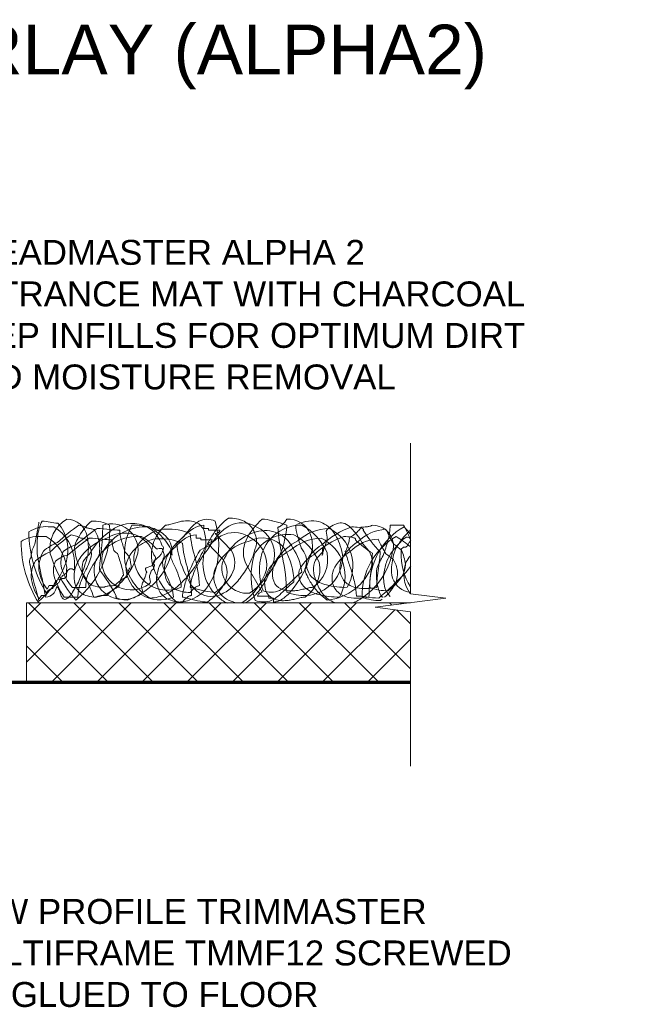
# Model space of a CAD drawing. Header units: millimetres. Extents: x -125 to 137, y -35 to 67.
# Tile 4 of 4: x 75 to 137, y -32 to 67. Entities that reach past the tile are written whole.
import ezdxf

# ---------------------------------------------------------------- set-up
doc = ezdxf.new("R2010")
doc.units = ezdxf.units.MM
for name, color, linetype, lineweight in [('FS-DETAIL-HATCH', 253, 'Continuous', 13), ('FS-DETAIL-THIN', 8, 'Continuous', 18), ('FS-DETAIL-WIDE', 4, 'Continuous', 70), ('FS-TEXT', 7, 'Continuous', 25)]:
    doc.layers.add(name, color=color, linetype=linetype, lineweight=lineweight)
doc.styles.add('Arial', font='arial.ttf', dxfattribs={"height": 2.5})
doc.dimstyles.new('Diagonal_2.5mm Arial$7', dxfattribs={"dimtxt": 2.5, "dimasz": 2, "dimexe": 2.5, "dimexo": 5, "dimgap": 1, "dimtad": 0, "dimzin": 0, "dimdsep": 46, "dimtxsty": 'Arial', "dimcen": 2, "dimdle": 4, "dimclrd": 1, "dimclre": 256, "dimclrt": 7, "dimaunit": 1, "dimadec": 0, "dimazin": 0, "dimtfac": 1, "dimtix": 1, "dimtmove": 2, "dimatfit": 3, "dimfxl": 1, "dimtvp": 1, "dimtolj": 1, "dimtzin": 0, "dimarcsym": 0})

# ---------------------------------------------------------------- blocks, each defined once
blk = doc.blocks.new('CARPET_H_PROFILE_THICK')
at = {"layer": 'FS-DETAIL-HATCH'}
for p, q in [((2515.562, 1932.173), (2514.878, 1932.341)), ((2547.452, 1932.343), (2546.101, 1932.343)), ((2514.782, 1931.197), (2514.097, 1931.365)), ((2530.163, 1929.828), (2528.566, 1931.499)), ((2539.683, 1931.737), (2539.796, 1931.131)), ((2529.382, 1928.853), (2527.785, 1930.524)), ((2522.406, 1928.734), (2522.977, 1929.239)), ((2539.345, 1929.662), (2538.783, 1929.056)), ((2521.626, 1928.069), (2522.196, 1928.263)), ((2522.46, 1928.242), (2522.47, 1928.256)), ((2531.689, 1928.349), (2533.266, 1925.629)), ((2521.679, 1927.576), (2521.69, 1927.591)), ((2522.064, 1926.603), (2521.95, 1927.108)), ((2512.886, 1925.831), (2513.111, 1925.225)), ((2514.193, 1926.098), (2515.562, 1926.098)), ((2521.284, 1925.628), (2521.169, 1926.133)), ((2545.204, 1925.218), (2545.21, 1925.209)), ((2513.413, 1925.123), (2514.782, 1925.123))]:
    blk.add_line(p, q, dxfattribs=at)
at = {"layer": 'FS-DETAIL-HATCH', "flags": 128}
for points in [[(2529.022, 1931.836), (2527.882, 1931.836), (2527.882, 1932.004), (2527.425, 1932.004), (2527.425, 1932.341)], [(2528.242, 1930.86), (2527.101, 1930.86), (2527.101, 1931.029), (2526.645, 1931.029), (2526.645, 1931.365)], [(2547.903, 1930.323), (2547.677, 1930.121), (2547.452, 1930.121), (2547.227, 1929.919)], [(2512.956, 1926.806), (2513.185, 1926.974), (2513.413, 1926.974), (2513.641, 1927.143)], [(2513.737, 1927.782), (2513.965, 1927.95), (2514.193, 1927.95), (2514.422, 1927.808)], [(2511.684, 1925.93), (2511.912, 1926.267), (2512.368, 1926.267)], [(2510.903, 1924.954), (2511.131, 1925.291), (2511.588, 1925.291)], [(2532.815, 1925.225), (2533.941, 1925.225), (2533.941, 1925.023), (2534.391, 1925.023), (2534.391, 1924.619)]]:
    blk.add_lwpolyline(points, dxfattribs=at)
at = {"layer": 'FS-DETAIL-HATCH'}
for centre, radius, start, end in [((2511.581, 1929.101), 3.09, 85.74402, 123.85895), ((2491.392, 1935.442), 19.678, 349.44845, 350.97779), ((2514.868, 1930.826), 4.143, 152.36608, 173.91236), ((2508.934, 1932.724), 1.927, 348.9974, 357.69716), ((2511.135, 1929.133), 3.615, 76.38776, 89.00911), ((2512.443, 1950.934), 18.761, 268.06597, 269.77168), ((2515.38, 1929.998), 3.409, 120.02392, 189.06951), ((2512.836, 1936.159), 3.614, 256.38742, 269.00877), ((2510.126, 1928.478), 4.322, 3.46275, 58.73831), ((2528.581, 1913.226), 23.52, 125.63576, 132.33118), ((2509.652, 1929.843), 4.129, 342.50987, 40.88041), ((2513.602, 1930.805), 2.146, 11.23252, 88.07766), ((2509.062, 1931.817), 8.907, 308.24376, 3.39109), ((2519.709, 1928.568), 5.489, 130.40845, 154.17004), ((2515.619, 1932.174), 0.0566, 181.25091, 214.99088), ((2515.664, 1932.208), 0.113, 215.96084, 236.42631), ((2515.814, 1932.444), 0.393, 237.26336, 253.85611), ((2516.32, 1929.282), 3.469, 61.93006, 92.79292), ((2486.006, 1932.9), 31.276, 354.08724, 358.98041), ((2518.15, 1929.829), 2.662, 353.68405, 109.14492), ((2521.596, 1927.249), 4.936, 85.89022, 148.50044), ((2520.232, 1929.105), 3.411, 64.09554, 121.23624), ((2525.476, 1929.426), 6.025, 151.03695, 187.37499), ((2520.342, 1925.932), 6.413, 72.64879, 91.22316), ((2520.105, 1929.376), 3.231, 17.15577, 59.97041), ((2519.18, 1927.358), 5.555, 40.03737, 60.08815), ((2526.146, 1929.286), 3.99, 129.98574, 188.77656), ((2523.524, 1934.076), 1.733, 271.9504, 285.63194), ((2521.482, 1942.251), 10.159, 284.29928, 287.18589), ((2527.485, 1922.84), 10.159, 104.29895, 107.18592), ((2525.443, 1931.014), 1.734, 91.95002, 105.63123), ((2525.78, 1929.964), 2.811, 81.91771, 98.09002), ((2535.009, 1923.75), 12.169, 135.87879, 140.1847), ((2525.923, 1931.025), 1.74, 60.45826, 81.68567), ((2528.477, 1930.115), 3.049, 120.90487, 136.28047), ((2527.508, 1930.259), 2.083, 92.2847, 123.27747), ((2525.923, 1931.157), 1.628, 16.3231, 58.15646), ((2527.74, 1931.131), 1.802, 63.75555, 117.40583), ((2534.056, 1927.534), 6.914, 127.07926, 163.50758), ((2519.943, 1930.193), 8.965, 346.19246, 16.55468), ((2532.23, 1928.344), 4.527, 120.67552, 139.46798), ((2529.997, 1929.6), 3.452, 64.832, 91.80966), ((2531.24, 1929.822), 2.753, 58.63605, 118.64002), ((2530.481, 1930.784), 2.176, 29.47747, 63.12773), ((2537.586, 1927.989), 6.578, 131.05622, 154.28887), ((2531.372, 1929.314), 3.141, 351.9069, 65.53563), ((2537.201, 1928.173), 4.168, 89.53058, 161.73509), ((2533.123, 1928.935), 4.017, 73.65157, 87.9605), ((2529.042, 1913.17), 20.299, 71.97305, 75.12528), ((2534.834, 1932.434), 0.292, 271.47464, 290.35059), ((2552.633, 1933.3), 17.829, 183.72702, 193.43695), ((2534.714, 1932.778), 0.657, 289.70764, 300.30452), ((2534.307, 1933.462), 1.453, 300.56074, 312.68418), ((2533.851, 1934.022), 2.175, 311.50469, 330.43339), ((2544.193, 1960.294), 29.2, 252.31756, 253.17726), ((2530.343, 1932.513), 5.402, 347.98506, 358.19792), ((2535.857, 1930.521), 2.431, 22.87278, 92.68766), ((2538.311, 1929.245), 3.518, 83.3235, 118.29018), ((2540.978, 1932.457), 4.336, 181.49638, 196.11332), ((2534.735, 1927.515), 5.436, 22.04526, 62.61555), ((2538.28, 1930.199), 2.579, 41.59764, 80.16759), ((2544.957, 1924.334), 8.292, 109.0219, 133.66901), ((2540.899, 1930.98), 1.433, 118.00373, 148.09421), ((2541.791, 1929.578), 3.092, 106.33683, 120.40165), ((2541.169, 1931.624), 0.954, 66.76832, 105.02426), ((2540.712, 1930.597), 2.079, 45.27533, 66.35495), ((2542.221, 1928.069), 4.104, 79.11791, 89.53407), ((2542.632, 1930.053), 2.078, 74.28002, 79.9046), ((2542.813, 1932.24), 0.378, 328.13485, 337.79577), ((2543.048, 1932.147), 0.126, 336.67441, 357.65902), ((2543.229, 1937.202), 5.061, 269.37564, 275.75967), ((2543.543, 1934.116), 1.959, 275.67223, 285.31517), ((2543.823, 1933.078), 0.884, 285.60825, 294.98231), ((2550.836, 1926.293), 6.76, 119.56012, 181.64891), ((2544.014, 1932.674), 0.437, 294.6004, 310.82143), ((2544.322, 1930.208), 2.136, 10.42788, 90.60841), ((2539.843, 1932.423), 6.258, 344.85308, 359.27482), ((2539.306, 1927.654), 9.399, 19.45159, 29.92515), ((2535.176, 1920.837), 16.745, 39.16709, 42.60479), ((2510.8, 1928.126), 3.09, 85.74402, 123.85895), ((2521.47, 1931.674), 11.612, 180.03269, 212.56097), ((2389.889, 1954.261), 122.911, 348.8174, 349.4885), ((2520.271, 1930.148), 9.589, 173.30622, 184.18078), ((2511.662, 1949.958), 18.761, 268.06597, 269.77168), ((2509.641, 1927.658), 4.039, 5.91312, 61.18868), ((2527.801, 1912.25), 23.52, 125.63576, 132.33118), ((2535.172, 1905.967), 31.923, 125.34919, 130.24936), ((2514.838, 1931.198), 0.0566, 181.25091, 214.99088), ((2514.883, 1931.232), 0.113, 215.96084, 236.42631), ((2515.033, 1931.468), 0.393, 237.26336, 253.85611), ((2515.694, 1933.662), 2.684, 253.31462, 260.19815), ((2516.475, 1934.638), 2.684, 253.31462, 260.19815), ((2510.037, 1930.022), 5.795, 354.87666, 11.96435), ((2521.852, 1926.223), 6.716, 120.30533, 151.53247), ((2515.592, 1929.485), 2.544, 72.79667, 80.3697), ((2516.246, 1931.581), 0.349, 54.50331, 73.60144), ((2516.332, 1931.728), 0.18, 39.38851, 49.34801), ((2516.133, 1931.627), 0.401, 26.51396, 32.50768), ((2512.696, 1929.717), 4.332, 20.88085, 28.8273), ((2520.816, 1926.273), 4.936, 85.89022, 148.50044), ((2516.535, 1920.462), 11.543, 82.66656, 89.1671), ((2513.336, 1930.001), 3.634, 348.49058, 20.28352), ((2519.451, 1928.129), 3.411, 64.09554, 121.23624), ((2519.158, 1940.469), 8.635, 262.3496, 268.84663), ((2523.047, 1931.943), 4.064, 181.50284, 196.6455), ((2523.3, 1928.783), 2.95, 119.68583, 171.70676), ((2519.325, 1928.4), 3.231, 17.15577, 59.97041), ((2518.4, 1926.382), 5.555, 40.03737, 60.08815), ((2523.763, 1928.61), 3.344, 92.90698, 125.12149), ((2521.302, 1929.001), 3.197, 45.22097, 72.67615), ((2522.249, 1929.805), 1.962, 354.34696, 48.30029), ((2523.801, 1926.132), 5.822, 67.20803, 92.04358), ((2528.998, 1926.41), 5.965, 128.08316, 151.6835), ((2517.405, 1938.326), 10.686, 313.11376, 320.59172), ((2528.859, 1928.029), 4.69, 122.12511, 139.02084), ((2526.728, 1929.284), 2.083, 92.2847, 123.27747), ((2537.675, 1932.544), 11.665, 185.1377, 196.88991), ((2524.228, 1930.683), 3.387, 351.83431, 15.9656), ((2535.219, 1925.687), 8.527, 138.94944, 149.97284), ((2531.449, 1927.369), 4.527, 120.67552, 139.46798), ((2528.563, 1932.03), 0.531, 270.36629, 306.70394), ((2528.643, 1931.935), 0.406, 305.61543, 326.79625), ((2528.789, 1931.842), 0.234, 326.30663, 358.49273), ((2530.459, 1928.846), 2.753, 58.63605, 118.64002), ((2534.028, 1926.802), 5.051, 105.56733, 160.74775), ((2530.591, 1928.338), 3.141, 351.9069, 65.53563), ((2529.783, 1930.478), 2.935, 2.41594, 27.96458), ((2535.835, 1927.624), 3.792, 80.59564, 152.80015), ((2533.573, 1928.753), 3.051, 25.25832, 107.16186), ((2517.262, 1934.796), 18.678, 344.80971, 349.48985), ((2533.955, 1926.539), 5.436, 22.04526, 62.61555), ((2554.961, 1936.248), 18.823, 195.3893, 199.18546), ((2540.145, 1926.955), 5.052, 91.94876, 130.8628), ((2534.313, 1930.176), 3.998, 356.69179, 18.82405), ((2544.176, 1923.358), 8.292, 109.0219, 133.66901), ((2538.386, 1931.194), 1.411, 341.6531, 357.46443), ((2538.174, 1928.213), 4.196, 329.7371, 64.60826), ((2537.05, 1929.157), 4.19, 15.43553, 41.09021), ((2541.44, 1927.093), 4.104, 79.11791, 89.53407), ((2540.582, 1931.194), 1.467, 346.5829, 357.54941), ((2542.042, 1931.301), 0.169, 271.80747, 288.97395), ((2541.951, 1931.586), 0.469, 288.14975, 296.5081), ((2541.579, 1932.32), 1.292, 296.76429, 304.92767), ((2537.749, 1927.634), 6.268, 27.22032, 45.09058), ((2541.851, 1929.078), 2.078, 74.28002, 79.9046), ((2540.268, 1934.222), 3.602, 304.70639, 312.36714), ((2540.414, 1934.153), 3.453, 311.35294, 319.24319), ((2545.861, 1927.751), 4.174, 92.53026, 135.75004), ((2542.174, 1932.643), 1.134, 318.96239, 327.88536), ((2543.008, 1931.349), 0.729, 62.45621, 75.17823), ((2550.056, 1925.317), 6.76, 119.56012, 181.64891), ((2543.23, 1931.779), 0.245, 47.96544, 61.9472), ((2543.326, 1931.884), 0.103, 22.29832, 48.36704), ((2543.31, 1931.918), 0.119, 316.08994, 341.88592), ((2555.279, 1939.364), 14.067, 212.35333, 223.68577), ((2543.357, 1931.9), 0.0679, 344.16892, 19.82936), ((2561.814, 1939.533), 17.843, 205.25495, 210.65298), ((2551.942, 1927.242), 5.928, 133.77348, 155.11283), ((2539.956, 1920.288), 12.836, 50.29187, 58.1941), ((2548.066, 1930.207), 0.972, 110.61887, 132.81959), ((2547.848, 1930.778), 0.361, 65.75608, 110.18195), ((2549.966, 1929.899), 2.675, 132.71903, 142.62705), ((2547.817, 1930.771), 0.381, 39.94872, 62.01215), ((2520.69, 1930.699), 11.612, 180.03269, 212.03642), ((2558.149, 1907.014), 53.12, 153.85131, 154.52251), ((2514.812, 1925.695), 5.335, 112.82578, 130.98349), ((2515.48, 1926.966), 3.493, 105.51204, 128.43164), ((2534.392, 1904.991), 31.923, 125.34919, 130.24936), ((2516.447, 1929.85), 2.011, 146.52084, 173.74114), ((2519.544, 1925.674), 5.685, 109.11084, 140.33798), ((2514.812, 1928.509), 2.544, 72.79667, 80.3697), ((2515.466, 1930.605), 0.349, 54.50331, 73.60144), ((2515.551, 1930.752), 0.18, 39.38851, 49.34801), ((2515.352, 1930.651), 0.401, 26.51396, 32.50768), ((2511.916, 1928.741), 4.332, 20.88085, 28.8273), ((2515.754, 1919.486), 11.543, 82.66656, 89.1671), ((2514.054, 1929.453), 2.083, 351.77282, 23.56576), ((2518.377, 1939.493), 8.635, 262.3496, 268.84663), ((2522.266, 1930.967), 4.064, 181.50284, 196.6455), ((2536.212, 1935.652), 17.742, 195.94416, 199.89467), ((2522.52, 1927.807), 2.95, 119.68583, 171.70676), ((2522.983, 1927.635), 3.344, 92.90698, 125.12149), ((2523.021, 1925.157), 5.822, 67.20803, 92.04358), ((2528.217, 1925.434), 5.965, 128.08316, 151.6835), ((2522.702, 1929.828), 0.701, 21.64196, 45.61076), ((2520.281, 1928.126), 4.22, 28.09971, 41.67199), ((2522.459, 1929.241), 1.774, 2.27873, 29.47188), ((2528.079, 1927.054), 4.69, 122.12511, 139.02084), ((2532.826, 1931.107), 8.138, 184.10077, 207.39136), ((2536.894, 1931.568), 11.665, 185.1377, 196.88991), ((2530.014, 1925.138), 5.548, 111.19147, 122.21487), ((2524.127, 1931.474), 3.68, 325.41274, 339.77555), ((2527.782, 1931.054), 0.531, 270.36629, 306.70394), ((2527.863, 1930.959), 0.406, 305.61543, 326.79625), ((2528.008, 1930.866), 0.234, 326.30663, 358.49273), ((2532.951, 1925.981), 4.828, 102.66738, 157.8478), ((2534.218, 1929.627), 2.833, 154.58271, 206.80108), ((2533.284, 1928.204), 2.851, 37.32622, 119.22976), ((2530.459, 1930.768), 2.262, 339.68382, 355.7882), ((2539.671, 1925.409), 6.069, 117.8123, 144.11627), ((2539.364, 1925.98), 5.052, 91.94876, 130.8628), ((2541.048, 1927.115), 3.694, 119.45638, 153.27615), ((2537.393, 1927.238), 4.196, 329.7371, 64.60826), ((2548.5, 1927.109), 9.473, 160.48758, 163.51907), ((2530.642, 1933.437), 9.473, 340.48761, 343.51868), ((2537.581, 1928.895), 3.768, 3.01028, 21.43794), ((2545.344, 1926.718), 4.656, 122.08018, 152.8939), ((2538.366, 1931.376), 3.666, 337.88256, 344.96415), ((2536.512, 1931.934), 5.602, 344.37042, 348.88444), ((2545.08, 1926.775), 4.174, 92.53026, 135.75004), ((2542.227, 1930.373), 0.729, 62.45621, 75.17823), ((2542.449, 1930.803), 0.245, 47.96544, 61.9472), ((2542.545, 1930.908), 0.103, 22.29832, 48.36704), ((2542.529, 1930.943), 0.119, 316.08994, 341.88592), ((2550.195, 1938.815), 10.988, 226.38199, 237.71444), ((2542.576, 1930.924), 0.0679, 344.16892, 19.82936), ((2538.732, 1925.898), 6.501, 34.09373, 45.07385), ((2561.033, 1938.557), 17.843, 205.25495, 210.65298), ((2528.275, 1935.617), 18.259, 339.75658, 344.66351), ((2551.161, 1926.266), 5.928, 133.77348, 155.11283), ((2544.029, 1930.325), 2.409, 345.31883, 6.42515), ((2540.857, 1922.447), 9.761, 49.20673, 54.93536), ((2549.186, 1928.923), 2.675, 131.73043, 142.62705), ((2548.355, 1930.304), 0.453, 139.99647, 177.51078), ((2549.407, 1929.436), 1.817, 133.72231, 140.36974), ((2547.59, 1930.591), 0.67, 32.81673, 39.25967), ((2511.997, 1928.979), 1.928, 168.99787, 177.69741), ((2529.542, 1926.261), 19.68, 169.44855, 170.97803), ((2514.032, 1924.72), 5.335, 112.82578, 130.98349), ((2534.773, 1932.806), 24.298, 187.94241, 194.7248), ((2514.355, 1928.007), 3.493, 150.57691, 183.04865), ((2524.098, 1933.106), 12.622, 196.78878, 221.02294), ((2514.7, 1925.99), 3.493, 105.51204, 128.43164), ((2515.66, 1928.622), 2.587, 155.31781, 193.24444), ((2520.453, 1930.522), 6.023, 184.31034, 201.2441), ((2519.396, 1926.356), 5.153, 145.12734, 161.10017), ((2518.238, 1926.749), 3.521, 130.57042, 146.54325), ((2508.658, 1931.42), 7.794, 331.15551, 343.10224), ((2509.612, 1930.767), 6.325, 338.5961, 348.48105), ((2512.037, 1931.814), 5.482, 320.48043, 332.42716), ((2538.398, 1926.702), 21.489, 172.0381, 176.93259), ((2520.091, 1928.751), 2.911, 158.26717, 284.29083), ((2523.051, 1935.103), 7.07, 228.56548, 232.51599), ((2501.658, 1923.305), 18.177, 15.69844, 19.90373), ((2514.139, 1931.4), 6.913, 316.40666, 344.36026), ((2514.068, 1923.854), 7.938, 42.32426, 46.52955), ((2517.556, 1931.322), 6.862, 288.68336, 345.56955), ((2515.356, 1927.869), 4.77, 1.287, 16.18106), ((2523.775, 1929.204), 3.394, 179.92134, 293.78803), ((2521.921, 1928.852), 0.701, 21.64196, 45.61076), ((2523.089, 1927.577), 2.418, 86.82001, 100.39229), ((2522.067, 1930.151), 1.288, 314.9332, 357.12134), ((2521.678, 1929.119), 1.774, 2.27873, 29.47188), ((2524.326, 1928.622), 1.043, 147.01845, 176.46562), ((2527.674, 1927.654), 4.235, 158.01528, 173.9944), ((2526.14, 1929.546), 2.078, 176.80578, 193.5208), ((2523.481, 1929.17), 0.763, 10.6236, 40.07077), ((2519.546, 1932.633), 8.275, 312.14311, 336.88406), ((2538.58, 1922.484), 13.667, 147.47634, 160.00369), ((2512.709, 1925.494), 14.281, 3.10165, 14.85386), ((2536.883, 1922.878), 11.485, 141.96729, 154.49464), ((2531.908, 1928.53), 4.585, 167.81614, 233.98218), ((2528.097, 1928.563), 2.423, 329.92249, 31.4867), ((2525.058, 1932.05), 7.802, 322.78118, 344.63283), ((2539.456, 1927.245), 7.306, 163.19172, 199.66617), ((2538.941, 1927.794), 5.942, 163.51976, 199.99421), ((2538.89, 1924.433), 6.069, 117.8123, 144.11627), ((2521.983, 1935.51), 14.438, 326.22958, 337.14276), ((2514.75, 1924.742), 21.011, 2.41966, 12.12959), ((2529.29, 1926.445), 7.167, 1.54018, 29.11832), ((2531.811, 1926.994), 5.46, 6.51608, 34.09422), ((2540.268, 1926.139), 3.694, 119.45638, 153.27615), ((2531.941, 1926.402), 6.393, 26.6621, 34.92488), ((2534.699, 1928.689), 3.012, 357.34809, 11.15073), ((2534.353, 1930.705), 4.023, 335.80374, 349.11353), ((2536.436, 1928.893), 3.402, 304.76669, 11.20815), ((2539.349, 1929.365), 0.0683, 166.18002, 186.09161), ((2539.51, 1929.387), 0.231, 187.2181, 203.21571), ((2539.32, 1929.372), 0.039, 134.55569, 164.96173), ((2539.326, 1929.362), 0.0498, 104.87243, 131.9347), ((2525.825, 1930.267), 13.508, 355.88018, 359.1774), ((2539.343, 1929.297), 0.117, 88.85825, 104.75387), ((2538.58, 1929.687), 0.844, 11.73505, 27.15008), ((2539.194, 1929.817), 0.217, 314.33334, 11.18928), ((2540.756, 1929.352), 1.412, 161.65398, 177.46492), ((2544.563, 1925.742), 4.656, 122.08018, 152.8939), ((2541.283, 1930.044), 0.454, 313.95128, 331.55565), ((2544.524, 1930.268), 2.978, 190.6595, 203.00089), ((2540.46, 1930.525), 1.406, 330.2699, 337.85495), ((2539.473, 1927.983), 4.898, 9.78097, 18.57093), ((2523.218, 1930.156), 21.117, 352.3481, 358.291), ((2552.498, 1925.131), 8.225, 149.55296, 159.68118), ((2529.236, 1930.549), 15.895, 350.80523, 356.74813), ((2540.076, 1921.471), 9.761, 49.20673, 54.93536), ((2538.151, 1931.409), 8.381, 334.56582, 348.33444), ((2554.019, 1927.441), 7.801, 162.88214, 174.75169), ((2553.475, 1929.456), 6.269, 178.17184, 211.89652), ((2536.471, 1930.507), 10.772, 355.46691, 356.87215), ((2543.374, 1927.997), 4.276, 5.34359, 25.4821), ((2553.567, 1925.282), 6.744, 143.69715, 150.11673), ((2511.021, 1928.637), 1.088, 166.22038, 182.21458), ((2513.268, 1928.921), 3.35, 185.59186, 195.97414), ((2510.317, 1928.803), 0.364, 148.11669, 165.25887), ((2510.162, 1928.897), 0.183, 119.76862, 147.59651), ((2513.042, 1927.187), 2.956, 148.12303, 180.59477), ((2505.207, 1931.597), 8.902, 309.41674, 340.335), ((2514.428, 1927.801), 2.112, 154.02783, 191.95445), ((2506.313, 1930.803), 9.482, 326.72647, 345.68511), ((2545.667, 1927.674), 31.246, 178.04632, 179.75427), ((2531.491, 1936.24), 18.43, 205.38249, 210.42913), ((2517.774, 1927.981), 2.573, 163.99434, 189.51568), ((2525.318, 1923.027), 10.489, 149.65846, 155.38851), ((2519.31, 1927.775), 2.911, 158.26717, 284.29083), ((2515.762, 1927.049), 3.592, 4.18615, 19.08021), ((2524.742, 1929.591), 5.324, 190.15554, 239.08406), ((2522.995, 1928.228), 3.394, 179.92134, 293.78803), ((2521.286, 1929.175), 1.288, 314.9332, 357.12134), ((2529.453, 1930.351), 7.441, 192.99621, 230.37948), ((2522.506, 1928.603), 0.165, 127.23287, 191.43261), ((2522.735, 1928.653), 0.399, 191.97315, 205.81205), ((2523.613, 1929.068), 1.371, 205.43678, 209.53236), ((2521.763, 1928.243), 0.644, 345.76978, 358.76189), ((2522.409, 1928.372), 0.143, 269.01424, 282.19781), ((2521.45, 1927.84), 1.117, 25.88551, 29.62666), ((2522.428, 1928.285), 0.054, 281.81535, 306.13879), ((2522.308, 1928.251), 0.165, 8.82835, 27.7713), ((2522.425, 1928.27), 0.0473, 343.30062, 7.30678), ((2526.893, 1926.678), 4.235, 158.01528, 173.9944), ((2525.359, 1928.57), 2.078, 176.80578, 193.5208), ((2530.576, 1931.33), 6.844, 199.37042, 209.12197), ((2511.929, 1924.518), 14.281, 3.10165, 14.85386), ((2531.756, 1928.033), 2.534, 170.12622, 275.24888), ((2527.317, 1927.587), 2.423, 329.92249, 31.4867), ((2528.543, 1930.669), 6.204, 303.72785, 343.15768), ((2538.165, 1926.987), 3.943, 149.88255, 166.86097), ((2537.408, 1929.198), 3.938, 244.9847, 358.47244), ((2529.362, 1931.722), 9.062, 321.6759, 342.89145), ((2536.279, 1928.613), 1.43, 332.17499, 357.45354), ((2535.655, 1927.918), 3.402, 304.76669, 11.20815), ((2539.575, 1928.435), 1.857, 169.42611, 230.95767), ((2540.094, 1928), 1.684, 141.16728, 178.65598), ((2539.295, 1930.099), 5.301, 275.41873, 340.72656), ((2543.732, 1927.976), 2.676, 161.17105, 183.95974), ((2561.519, 1934.976), 20.592, 196.56651, 200.12525), ((2542.516, 1928.514), 1.808, 0.9087, 9.57885), ((2543.727, 1928.521), 0.598, 343.27935, 2.03765), ((2551.747, 1926.62), 6.336, 160.25081, 172.12036), ((2549.385, 1927.879), 3.146, 174.97894, 195.61827), ((2543.467, 1927.176), 3.429, 9.28607, 29.42458), ((2543.832, 1930.991), 5.137, 309.56811, 327.60111), ((2545.495, 1928.386), 2.136, 327.92809, 0.24827), ((2550.901, 1927.419), 3.409, 158.97748, 215.43451), ((2538.725, 1933.974), 29.294, 191.76914, 196.19037), ((2514.797, 1927.65), 4.736, 185.9906, 214.69823), ((2514.971, 1928.471), 4.155, 188.99128, 217.69891), ((2519.129, 1929.172), 7.005, 194.96226, 215.3158), ((2513.49, 1926.845), 0.461, 135.86803, 152.37571), ((2519.046, 1929.993), 6.222, 198.39813, 218.75167), ((2514.351, 1925.966), 1.692, 124.42389, 134.7805), ((2512.439, 1928.756), 1.692, 304.42402, 314.77893), ((2513.299, 1927.876), 0.461, 315.8661, 332.37307), ((2544.886, 1927.009), 31.246, 178.04632, 179.75427), ((2513.468, 1927.785), 0.269, 332.95638, 359.28491), ((2517.678, 1927.161), 3.274, 164.68988, 190.21122), ((2527.636, 1922.206), 13.319, 155.82887, 161.55892), ((2516.934, 1927.88), 1.728, 190.81885, 232.74765), ((2519.92, 1926.027), 4.359, 161.70552, 179.06132), ((2503.826, 1917.562), 16.668, 27.37294, 38.12097), ((2520.165, 1926.589), 1.103, 145.19288, 153.61376), ((2519.593, 1926.996), 0.401, 128.25079, 146.24203), ((2520.227, 1927.093), 0.559, 168.892, 178.40745), ((2521.854, 1926.821), 2.208, 166.41712, 170.11289), ((2523.586, 1926.413), 3.988, 161.20676, 166.55882), ((2522.383, 1926.856), 2.706, 153.68352, 161.87141), ((2518.839, 1927.41), 1.291, 21.55499, 29.97587), ((2520.373, 1927.662), 0.401, 128.25079, 146.24203), ((2515.038, 1929.589), 6.925, 336.68488, 340.21858), ((2519.902, 1927.831), 1.754, 340.48477, 346.41628), ((2521.726, 1927.937), 0.165, 127.23287, 191.43261), ((2521.954, 1927.987), 0.399, 191.97315, 205.81205), ((2522.833, 1928.402), 1.371, 205.43678, 209.53236), ((2520.982, 1927.577), 0.644, 345.76978, 358.76189), ((2521.628, 1927.707), 0.143, 269.01424, 282.19781), ((2520.67, 1927.175), 1.117, 25.88551, 29.62666), ((2521.647, 1927.62), 0.054, 281.81535, 306.13879), ((2521.528, 1927.585), 0.165, 8.82835, 27.7713), ((2521.644, 1927.604), 0.0473, 343.30062, 7.30678), ((2522.594, 1927.094), 0.644, 165.76978, 178.76189), ((2523.674, 1926.841), 1.754, 160.48477, 166.41628), ((2528.538, 1925.083), 6.925, 156.68488, 160.21858), ((2520.846, 1930.41), 2.908, 297.2511, 300.7848), ((2520.682, 1928.497), 1.754, 340.48477, 346.41628), ((2529.796, 1930.354), 6.844, 199.37042, 209.12197), ((2526.277, 1927.912), 2.821, 176.24697, 202.56185), ((2511.992, 1922.662), 13.688, 18.50513, 22.94657), ((2538.384, 1922.983), 13.318, 161.73254, 167.26722), ((2530.793, 1929.539), 5.631, 202.73298, 215.21551), ((2535.956, 1923.804), 10.259, 156.93264, 162.46732), ((2523.628, 1929.192), 5.149, 316.02893, 347.22796), ((2531.094, 1927.212), 2.681, 167.29503, 271.02226), ((2525.28, 1930.272), 5.717, 305.08209, 329.25294), ((2525.462, 1931.239), 7.001, 313.56847, 326.07074), ((2527.762, 1929.694), 6.204, 303.85867, 343.15768), ((2524.571, 1931.94), 10.415, 324.454, 334.67275), ((2537.384, 1926.011), 3.943, 149.88255, 166.86097), ((2536.662, 1927.484), 2.371, 170.31017, 199.16621), ((2543.328, 1919.696), 9.99, 127.58011, 134.95429), ((2538.794, 1927.46), 1.857, 169.42611, 230.95767), ((2539.266, 1928.175), 1.738, 187.58296, 210.49612), ((2542.552, 1929.384), 5.22, 203.61235, 216.05685), ((2541.355, 1927.99), 2.945, 179.04016, 198.94509), ((2542.951, 1927), 2.676, 161.17105, 183.95974), ((2543.026, 1927.989), 1.973, 185.75844, 221.06105), ((2518.455, 1920.831), 24.758, 13.22298, 16.56745), ((2539.383, 1930.914), 7.056, 303.10721, 333.89936), ((2565.466, 1924.658), 21.488, 172.8183, 178.75959), ((2549.269, 1927.271), 4.541, 170.93638, 197.37254), ((2563.258, 1925.478), 18.505, 172.1379, 178.07918), ((2549.456, 1927.058), 4.009, 173.8362, 194.47552), ((2543.211, 1929.696), 4.768, 304.39055, 329.15387), ((2544.179, 1927.565), 2.676, 331.20072, 3.52091), ((2438.941, 1913.269), 73.556, 9.2748, 10.46512), ((2512.71, 1925.87), 0.461, 135.86803, 152.37571), ((2513.049, 1926.26), 0.681, 89.67551, 179.39394), ((2513.571, 1924.99), 1.692, 124.42389, 134.7805), ((2511.658, 1927.781), 1.692, 304.42402, 314.77893), ((2512.688, 1926.116), 0.0339, 82.14438, 133.71296), ((2512.683, 1926.104), 0.0464, 55.88796, 77.45563), ((2512.519, 1926.901), 0.461, 315.8661, 332.37307), ((2512.687, 1926.809), 0.269, 332.95638, 359.28491), ((2513.322, 1926.937), 0.269, 152.95928, 179.28546), ((2516.153, 1926.905), 1.728, 190.81885, 232.74765), ((2519.14, 1925.051), 4.359, 161.70552, 179.06132), ((2494.555, 1916.659), 23.406, 21.20308, 25.96185), ((2517.029, 1928.103), 1.964, 234.46715, 255.0702), ((2517.345, 1929.309), 3.211, 255.16147, 270.74664), ((2517.653, 1925.723), 0.46, 110.42676, 125.27056), ((2517.858, 1925.199), 1.023, 102.89767, 110.9421), ((2518.149, 1923.886), 2.367, 94.64458, 102.68114), ((2515.28, 1929.918), 5.072, 300.39462, 319.64092), ((2518.472, 1920.046), 6.221, 89.48342, 94.74165), ((2518.617, 1926.262), 0.0892, 152.02016, 177.00847), ((2518.805, 1926.171), 0.298, 142.81222, 153.54586), ((2519.344, 1925.758), 0.978, 133.2779, 142.60581), ((2520.911, 1924.122), 3.242, 125.83593, 133.62266), ((2519.446, 1926.117), 0.559, 168.892, 178.40745), ((2521.074, 1925.846), 2.208, 166.41712, 170.11289), ((2522.806, 1925.437), 3.988, 161.20676, 166.55882), ((2521.193, 1923.839), 3.638, 119.63565, 126.82223), ((2521.603, 1925.88), 2.706, 153.68352, 161.87141), ((2520.089, 1925.788), 1.397, 112.50293, 119.81606), ((2519.758, 1926.58), 0.539, 105.06516, 112.26321), ((2519.674, 1926.903), 0.205, 91.4456, 105.70483), ((2519.993, 1929.342), 3.508, 283.45148, 295.67966), ((2521.813, 1926.119), 0.644, 165.76978, 178.76189), ((2522.894, 1925.865), 1.754, 160.48477, 166.41628), ((2527.757, 1924.107), 6.925, 156.68488, 160.21858), ((2520.651, 1927.986), 2.001, 295.53176, 306.19651), ((2521.256, 1927.177), 0.991, 305.58633, 324.63028), ((2525.497, 1926.936), 2.821, 176.24697, 202.56185), ((2521.01, 1930.561), 5.765, 297.12804, 315.17992), ((2525.431, 1927.621), 1.929, 204.21443, 241.02873), ((2511.212, 1921.687), 13.688, 18.50513, 22.94657), ((2522.122, 1926), 3.023, 1.86965, 19.46005), ((2529.799, 1925.954), 3.745, 165.45767, 177.78344), ((2528.702, 1928.044), 3.06, 214.92154, 235.71032), ((2527.414, 1924.863), 1.495, 115.82489, 127.05001), ((2527.083, 1925.54), 0.741, 106.3701, 115.60251), ((2526.976, 1925.913), 0.353, 91.15517, 106.86257), ((2524.5, 1929.296), 5.717, 305.08209, 329.25294), ((2527.611, 1928.91), 3.833, 294.69376, 314.28665), ((2535.882, 1926.509), 2.371, 170.31017, 199.16621), ((2535.762, 1927.229), 1.438, 201.33194, 244.15118), ((2533.646, 1928.548), 3.088, 296.09555, 310.4709), ((2542.547, 1918.721), 9.99, 127.5801, 134.95429), ((2528.398, 1934.751), 11.213, 310.2992, 314.58928), ((2543.181, 1929.611), 5.865, 214.23903, 234.7507), ((2540.534, 1929.637), 3.395, 231.15339, 256.1544), ((2543.238, 1928.351), 4.85, 195.74827, 212.44567), ((2541.652, 1933.873), 7.776, 255.62741, 271.07839), ((2542.245, 1927.013), 1.973, 185.75844, 221.06105), ((2543.115, 1928.229), 2.202, 224.24239, 260.05848), ((2536.87, 1925.102), 5.854, 1.20912, 13.75967), ((2523.113, 1950.339), 33.449, 310.81316, 315.82669), ((2542.431, 1928.721), 4.768, 310.88469, 329.15387), ((2548.337, 1927.676), 2.084, 197.98911, 264.93333), ((2475.562, 1915.999), 36.379, 14.49378, 15.64033), ((2511.574, 1926.147), 1.024, 267.806, 315.99374), ((2512.268, 1925.284), 0.681, 89.67551, 179.39394), ((2512.541, 1925.961), 0.269, 152.95928, 179.28546), ((2511.125, 1926.392), 1.523, 321.11634, 343.85626), ((2513.574, 1925.67), 1.03, 155.09822, 163.16883), ((2512.749, 1926.054), 0.121, 134.64007, 155.5537), ((2512.649, 1926.055), 0.105, 42.93412, 55.63333), ((2512.474, 1925.9), 0.339, 29.97513, 42.00092), ((2510.946, 1925.017), 2.105, 22.782, 30.02565), ((2513.907, 1925.51), 0.845, 199.65933, 213.7946), ((2511.673, 1927.205), 3.027, 317.3547, 328.01227), ((2516.249, 1927.127), 1.964, 234.46715, 255.0702), ((2516.565, 1928.333), 3.211, 255.16147, 270.74664), ((2516.319, 1928.12), 2.996, 271.09909, 300.65602), ((2516.872, 1924.747), 0.46, 110.42676, 125.27056), ((2517.077, 1924.223), 1.023, 102.89767, 110.9421), ((2517.369, 1922.911), 2.367, 94.64458, 102.68114), ((2517.691, 1919.07), 6.221, 89.48342, 94.74165), ((2517.836, 1925.286), 0.0892, 152.02016, 177.00847), ((2518.024, 1925.196), 0.298, 142.81222, 153.54586), ((2518.564, 1924.782), 0.978, 133.2779, 142.60581), ((2520.13, 1923.146), 3.242, 125.83593, 133.62266), ((2520.412, 1922.863), 3.638, 119.63565, 126.82223), ((2518.697, 1925.149), 0.0975, 166.81296, 196.46222), ((2518.748, 1925.132), 0.152, 142.15238, 165.22175), ((2519.308, 1924.812), 1.397, 112.50293, 119.81606), ((2518.978, 1925.605), 0.539, 105.06516, 112.26321), ((2518.893, 1925.927), 0.205, 91.4456, 105.70483), ((2519.213, 1928.366), 3.508, 283.45148, 295.67966), ((2519.871, 1927.01), 2.001, 295.53176, 306.19651), ((2520.475, 1926.201), 0.991, 305.58633, 324.63028), ((2521.956, 1928.704), 3.681, 270.78798, 297.20041), ((2524.65, 1926.645), 1.929, 204.21443, 241.02873), ((2521.342, 1925.024), 3.023, 1.86965, 19.46005), ((2525.935, 1928.783), 3.192, 243.22131, 272.19073), ((2524.787, 1928.366), 3.747, 268.80061, 312.81146), ((2529.019, 1924.978), 3.745, 165.45767, 177.78344), ((2526.633, 1923.887), 1.495, 115.82489, 127.05001), ((2526.302, 1924.565), 0.741, 106.3701, 115.60251), ((2517.744, 1892.673), 34.443, 75.30624, 76.03432), ((2527.638, 1924.491), 1.927, 125.70803, 145.12517), ((2526.196, 1924.938), 0.353, 91.15517, 106.86257), ((2532.702, 1949.241), 24.069, 255.01903, 257.67704), ((2528.177, 1927.551), 2.362, 239.49039, 295.97627), ((2528.708, 1930.48), 4.889, 256.49189, 268.34141), ((2529.115, 1928.612), 4.784, 306.03513, 325.25257), ((2533.197, 1925.206), 0.383, 129.11885, 177.12871), ((2533.276, 1925.161), 0.469, 91.27991, 133.07888), ((2534.164, 1927.747), 2.143, 247.87911, 293.07892), ((2534.982, 1926.253), 1.438, 201.33194, 244.15118), ((2532.865, 1927.573), 3.088, 296.09555, 310.4709), ((2527.617, 1933.776), 11.213, 310.2992, 314.58928), ((2536.15, 1928.357), 2.627, 247.26774, 278.77457), ((2532.4, 1928.979), 4.984, 307.54723, 324.75606), ((2536.492, 1927.873), 2.112, 271.58801, 282.91478), ((2534.484, 1937.641), 12.084, 281.84334, 284.27268), ((2540.443, 1914.219), 12.084, 101.84334, 104.27268), ((2539.754, 1928.661), 3.395, 231.15339, 256.1544), ((2538.435, 1923.987), 2.112, 91.58801, 102.91478), ((2540.871, 1932.897), 7.776, 255.62741, 271.07839), ((2541.73, 1927.314), 3.022, 211.19366, 235.56128), ((2542.335, 1927.253), 2.202, 224.24239, 260.05848), ((2542.551, 1918.191), 7.036, 80.71205, 88.59469), ((2543.651, 1931.337), 5.356, 260.15783, 281.99679), ((2545.716, 1929.854), 4.097, 246.45531, 272.63809), ((2550.415, 1927.631), 5.743, 197.37685, 204.36044), ((2545.653, 1925.454), 0.507, 202.24512, 207.71046), ((2545.32, 1925.29), 0.136, 216.56075, 226.44724), ((2545.442, 1925.439), 0.329, 228.93869, 249.8513), ((2547.556, 1926.7), 2.084, 197.98911, 226.50589), ((2505.593, 1923.759), 5.361, 11.89097, 14.52474), ((2510.128, 1924.689), 0.732, 2.49187, 13.81549), ((2513.535, 1925.263), 0.399, 214.08574, 236.77151), ((2513.463, 1925.195), 0.303, 241.18488, 293.87985), ((2513.191, 1925.771), 0.94, 294.8533, 318.99117), ((2518.724, 1925.161), 0.127, 198.28564, 222.19244), ((2518.814, 1925.244), 0.25, 222.24798, 236.83781), ((2519.028, 1925.586), 0.654, 237.55026, 251.99377), ((2519.393, 1926.62), 1.75, 251.09766, 257.76664), ((2519.789, 1928.181), 3.36, 256.81632, 269.41244), ((2525.154, 1927.807), 3.192, 243.22131, 272.19073), ((2516.963, 1891.698), 34.443, 75.30624, 76.03432), ((2526.857, 1923.516), 1.927, 125.70803, 145.12517), ((2531.922, 1948.265), 24.069, 255.01903, 257.67704), ((2527.927, 1929.505), 4.889, 256.49189, 268.34141), ((2530.626, 1926.717), 2.365, 233.27718, 249.3426), ((2530.626, 1926.717), 2.365, 290.21912, 303.41173), ((2533.383, 1926.771), 2.143, 247.87911, 293.07892), ((2535.37, 1927.382), 2.627, 247.26774, 278.77457), ((2534.367, 1926.048), 1.429, 270.9934, 292.29597), ((2533.991, 1926.951), 2.407, 292.4057, 306.93425), ((2535.712, 1926.897), 2.112, 271.58801, 282.91478), ((2533.704, 1936.665), 12.084, 281.84334, 284.27268), ((2539.662, 1913.244), 12.084, 101.84334, 104.27268), ((2537.654, 1923.012), 2.112, 91.58801, 102.91478), ((2541.492, 1927.342), 2.918, 239.73546, 254.4666), ((2542.87, 1930.361), 5.356, 260.15783, 281.99679), ((2541.492, 1927.342), 2.918, 284.43018, 306.74437), ((2544.935, 1928.878), 4.097, 246.45531, 272.63809), ((2545.142, 1934.427), 9.405, 261.09643, 268.98334), ((2542.431, 1928.721), 4.768, 304.39055, 306.87188), ((2546.09, 1927.154), 2.162, 249.37199, 251.89799)]:
    blk.add_arc(centre, radius, start, end, dxfattribs=at)

msp = doc.modelspace()

# ---------------------------------------------------------------- hatches: boundary and pattern name
at = {"layer": 'FS-DETAIL-HATCH'}
h = msp.add_hatch(dxfattribs=at)
h.set_pattern_fill('FP_4', color=256, style=0, pattern_type=2)
h.set_pattern_definition([(45, (-1470.8848, -3314.3196), (-2.2627417, 2.2627417), []), (135, (-1470.8848, -3314.3196), (-2.2627417, -2.2627417), [])])
h.paths.add_polyline_path([(110.981, 7.548), (114.537, 8), (76.017, 8), (76.017, 0), (91.059, 0), (112.397, 0), (114.537, 0), (114.537, 7.096)])

# ---------------------------------------------------------------- linework, layer by layer
at = {"layer": 'FS-DETAIL-THIN'}
for points in [[(114.537, -8.398), (114.537, 7.096), (110.981, 7.548), (118.092, 8.452), (114.537, 8.904), (114.537, 24.018)], [(114.537, 8), (76.017, 8), (76.017, 0), (114.537, 0)]]:
    msp.add_lwpolyline(points, dxfattribs=at)
at = {"layer": 'FS-DETAIL-WIDE', "lineweight": 70}
msp.add_line((114.537, 0), (-114.537, 0), dxfattribs=at)

# ---------------------------------------------------------------- block references
at = {"layer": 'FS-DETAIL-HATCH'}
msp.add_blockref('CARPET_H_PROFILE_THICK', (-2433.616, -1916.543), dxfattribs=at)

# ---------------------------------------------------------------- texts
at = {"color": 50, "insert": (86.719, 25.722), "char_height": 2.5, "attachment_point": 7, "style": 'Arial'}
msp.add_mtext('\\A1;', dxfattribs=at)
at = {"layer": 'FS-TEXT', "insert": (-85.036, 62.78), "char_height": 5, "width": 221.07233, "attachment_point": 4, "line_spacing_factor": 0.938532, "style": 'Arial', "bg_fill": 3, "box_fill_scale": 1.25, "bg_fill_color": 0, "bg_fill_transparency": 0}
msp.add_mtext('{\\C7;DETAIL 3: REBATED WITH CARPET AND UNDERLAY (ALPHA2)}', dxfattribs=at)
at = {"layer": 'FS-TEXT', "char_height": 2.5, "attachment_point": 4, "style": 'Arial'}
for s, insert in [('TREADMASTER ALPHA 2\\PENTRANCE MAT WITH CHARCOAL\\PSTEP INFILLS FOR OPTIMUM DIRT\\PAND MOISTURE REMOVAL', (68.232, 36.907)), ('LOW PROFILE TRIMMASTER\\PMULTIFRAME TMMF12 SCREWED\\POR GLUED TO FLOOR', (68.232, -27.16))]:
    msp.add_mtext(s, dxfattribs=dict(at, insert=insert))

# ---------------------------------------------------------------- leaders
at = {"layer": 'FS-TEXT', "annotation_type": 0, "has_hookline": 1, "hookline_direction": 0}
for points, text_width in [([(60.921, 13.404), (60.921, 36.907), (67.232, 36.907)], 57.597), ([(60.921, 0), (60.921, -27.16), (67.232, -27.16)], 56.018)]:
    msp.add_leader(points, dimstyle='Diagonal_2.5mm Arial$7', override={"dimscale": 0}, dxfattribs=dict(at, text_width=text_width))

doc.saveas('drawing.dxf')
